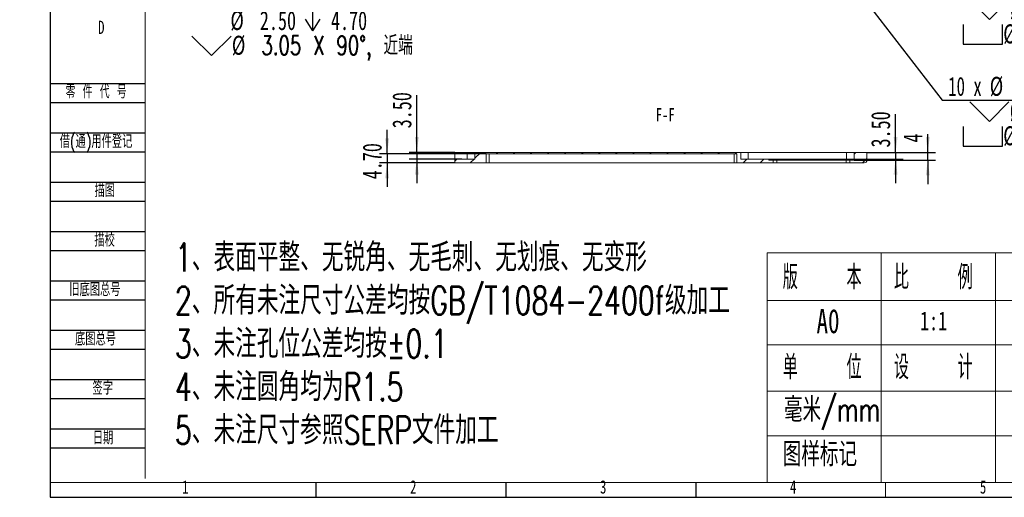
# Model space of a CAD drawing. Header units: millimetres. Extents: x -8 to 916, y -4 to 297.
# Tile 1 of 7: x -8 to 251, y 0 to 126. Entities that reach past the tile are written whole.
import ezdxf

# ---------------------------------------------------------------- set-up
doc = ezdxf.new("R2010")
doc.units = ezdxf.units.MM
for name, color, linetype in [('10', 7, 'Continuous'), ('5', 7, 'Continuous'), ('9', 7, 'Continuous')]:
    doc.layers.add(name, color=color, linetype=linetype)
doc.styles.add('SLDTEXTSTYLE0', font='TXT', dxfattribs={"width": 0.7, "bigfont": 'bigfont'})
doc.styles.add('SLDTEXTSTYLE1', font='TXT', dxfattribs={"width": 0.7})
doc.styles.add('SLDTEXTSTYLE2', font='TXT', dxfattribs={"width": 0.614286, "bigfont": 'bigfont'})
doc.styles.add('SLDTEXTSTYLE3', font='TXT', dxfattribs={"width": 0.566667, "bigfont": 'bigfont'})
doc.styles.add('SLDTEXTSTYLE4', font='TXT', dxfattribs={"width": 0.633333})
doc.styles.add('SLDTEXTSTYLE5', font='TXT', dxfattribs={"width": 0.642857})
doc.styles.add('SLDTEXTSTYLE6', font='TXT', dxfattribs={"width": 0.616667})
doc.styles.add('SLDTEXTSTYLE7', font='TXT', dxfattribs={"width": 0.65})
doc.dimstyles.new('SLDDIMSTYLE2', dxfattribs={"dimtxt": 5, "dimasz": 4.08, "dimexe": 0, "dimexo": 0.0625, "dimgap": 1.25, "dimtad": 0, "dimtih": 1, "dimtoh": 1, "dimlfac": 2, "dimrnd": 1e-09, "dimzin": 4, "dimdsep": 46, "dimtxsty": 'SLDTEXTSTYLE1', "dimblk1": 'NONE', "dimsah": 1, "dimcen": 0, "dimadec": 0, "dimazin": 1, "dimtfac": 1, "dimtmove": 0, "dimatfit": 3, "dimldrblk": 'NONE', "dimfxl": 0, "dimfrac": 2, "dimtolj": 1, "dimtzin": 12, "dimarcsym": 0})
doc.dimstyles.new('SLDDIMSTYLE3', dxfattribs={"dimtxt": 5, "dimasz": 4.08, "dimexe": 0, "dimexo": 0.0625, "dimgap": 1.25, "dimtad": 2, "dimlfac": 2, "dimrnd": 1e-09, "dimzin": 4, "dimdsep": 46, "dimtxsty": 'SLDTEXTSTYLE1', "dimsah": 1, "dimcen": 0.09, "dimadec": 0, "dimazin": 1, "dimtfac": 1, "dimtmove": 0, "dimatfit": 0, "dimfxl": 0, "dimfrac": 2, "dimtolj": 1, "dimtzin": 12, "dimarcsym": 0})
doc.dimstyles.new('SLDDIMSTYLE5', dxfattribs={"dimtxt": 5, "dimasz": 4.08, "dimexe": 0, "dimexo": 0.0625, "dimgap": 1.25, "dimtad": 0, "dimtih": 1, "dimtoh": 1, "dimdec": 6, "dimlfac": 2, "dimrnd": 1e-09, "dimzin": 12, "dimdsep": 46, "dimtxsty": 'SLDTEXTSTYLE1', "dimblk1": 'NONE', "dimsah": 1, "dimcen": 0, "dimadec": 0, "dimazin": 3, "dimtfac": 1, "dimtmove": 0, "dimatfit": 3, "dimldrblk": 'NONE', "dimfxl": 0, "dimfrac": 2, "dimtolj": 1, "dimtzin": 12, "dimarcsym": 0})
doc.dimstyles.new('SLDDIMSTYLE8', dxfattribs={"dimtxt": 5, "dimasz": 4.08, "dimexe": 0, "dimexo": 0.0625, "dimgap": 1.25, "dimtad": 2, "dimlfac": 2, "dimrnd": 1e-09, "dimzin": 12, "dimdsep": 46, "dimtxsty": 'SLDTEXTSTYLE1', "dimsah": 1, "dimcen": 0.09, "dimadec": 0, "dimazin": 3, "dimtfac": 1, "dimtmove": 0, "dimatfit": 0, "dimfxl": 0, "dimfrac": 2, "dimtolj": 1, "dimtzin": 12, "dimarcsym": 0})

# ---------------------------------------------------------------- blocks, each defined once
blk = doc.blocks.new('SW_NOTE_0')
at = {"layer": '10', "color": 0, "attachment_point": 1, "style": 'SLDTEXTSTYLE0'}
for s, insert, char_height in [('1\\M+18141\\M+1955C\\M+196CA\\M+195BD\\M+190AE\\M+18141\\M+19DD9锐\\M+18A70\\M+18141\\M+19DD9\\M+196D1\\M+18E68\\M+18141\\M+19DD9划\\M+18DAD\\M+18141\\M+19DD9变\\M+18C60', (0, 9.55), 7.40833), ('2\\M+18141\\M+18F8A\\M+1974C\\M+196A2\\M+1928D\\M+18EDA\\M+190A1\\M+18CF6\\M+18DB7\\M+18BCF\\M+188C2GB/T1084-2400f级\\M+189C1\\M+18D48', (0, -1.83), 7.40833), ('3\\M+18141\\M+196A2\\M+1928D\\M+18D45\\M+188CA\\M+18CF6\\M+18DB7\\M+18BCF\\M+188C2\\M+1817D0.1', (0, -13.21), 7.4083), ('4\\M+18141\\M+196A2\\M+1928D圆\\M+18A70\\M+18BCF为R1.5', (0, -24.58), 7.4083), ('5\\M+18141\\M+196A2\\M+1928D\\M+18EDA\\M+190A1\\M+18E51\\M+18FC6SERP\\M+195B6\\M+18C8F\\M+189C1\\M+18D48', (0, -35.96), 7.4083)]:
    blk.add_mtext(s, dxfattribs=dict(at, insert=insert, char_height=char_height))
blk = doc.blocks.new('SW_SYMBOL_HOLE_DEPTH')
at = {"layer": '10', "color": 0}
for p, q in [((0, 875), (800, 875)), ((400, 875), (400, 75)), ((100, 555), (400, 75)), ((700, 555), (400, 75))]:
    blk.add_line(p, q, dxfattribs=at)
blk = doc.blocks.new('SW_SYMBOL_HOLE_SINK')
at = {"layer": '10', "color": 0}
for p, q in [((0, 875), (800, 75)), ((800, 75), (1600, 875))]:
    blk.add_line(p, q, dxfattribs=at)
blk = doc.blocks.new('SW_SYMBOL_HOLE_SPOT')
at = {"layer": '10', "color": 0}
for p, q in [((0, 875), (0, 75)), ((1600, 75), (1600, 875)), ((0, 75), (1600, 75))]:
    blk.add_line(p, q, dxfattribs=at)
blk = doc.blocks.new('_D_2')
at = {"layer": '10'}
for p, q in [((209.17, 158.66), (210.59, 157.24)), ((210.59, 157.24), (236.35, 131.48)), ((236.35, 131.48), (282.23, 131.48))]:
    blk.add_line(p, q, dxfattribs=at)
blk.add_solid([(210.59, 157.24), (213.11, 154), (213.83, 154.72)], dxfattribs=at)
at = {"layer": '10', "xscale": 0.006445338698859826, "yscale": 0.006445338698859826, "zscale": 0.006445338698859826}
for name, p in [('SW_SYMBOL_HOLE_DEPTH', (265.71, 131.89)), ('SW_SYMBOL_HOLE_SINK', (242.04, 125.37)), ('SW_SYMBOL_HOLE_SPOT', (240.34, 118.85)), ('SW_SYMBOL_HOLE_DEPTH', (263.3, 118.85))]:
    blk.add_blockref(name, p, dxfattribs=at)
at = {"layer": '10', "char_height": 5, "attachment_point": 1}
for s, insert, style in [('4 x', (237.93, 137.59), 'SLDTEXTSTYLE4'), ('%%c', (246.69, 137.61), 'SLDTEXTSTYLE1'), ('2.20', (254.44, 137.59), 'SLDTEXTSTYLE1'), ('7.25', (273.16, 137.59), 'SLDTEXTSTYLE1'), ('%%c', (252.56, 131.09), 'SLDTEXTSTYLE1'), ('4 X 90°', (260.31, 131.07), 'SLDTEXTSTYLE5'), ('%%c', (250.86, 124.57), 'SLDTEXTSTYLE1'), ('4', (258.61, 124.55), 'SLDTEXTSTYLE1'), ('0.20', (270.75, 124.55), 'SLDTEXTSTYLE1')]:
    blk.add_mtext(s, dxfattribs=dict(at, insert=insert, style=style))
blk = doc.blocks.new('_NONE')
blk = doc.blocks.new('_D_7')
at = {"layer": '10'}
for p, q in [((119.94, 153.76), (94.66, 128.48)), ((121.02, 154.84), (119.94, 153.76)), ((94.66, 128.48), (37.28, 128.48))]:
    blk.add_line(p, q, dxfattribs=at)
blk.add_solid([(119.94, 153.76), (116.7, 151.24), (117.42, 150.52)], dxfattribs=at)
at = {"layer": '10', "xscale": 0.006445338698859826, "yscale": 0.006445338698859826, "zscale": 0.006445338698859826}
for name, p in [('SW_SYMBOL_HOLE_DEPTH', (74.96, 128.89)), ('SW_SYMBOL_HOLE_DEPTH', (66.43, 122.37)), ('SW_SYMBOL_HOLE_SINK', (37.28, 115.85))]:
    blk.add_blockref(name, p, dxfattribs=at)
at = {"layer": '10', "char_height": 5, "attachment_point": 1}
for s, insert, style in [('4 x  M3 - 6H', (45.46, 134.59), 'SLDTEXTSTYLE6'), ('6', (82.4, 134.59), 'SLDTEXTSTYLE1'), ('%%c', (47.41, 128.09), 'SLDTEXTSTYLE1'), ('2.50', (55.16, 128.07), 'SLDTEXTSTYLE1'), ('4.70', (73.88, 128.07), 'SLDTEXTSTYLE1'), ('3.05 X 90\\M+1818B, \\M+18BDF\\M+1925B', (55.56, 121.55), 'SLDTEXTSTYLE0'), ('%%c', (47.8, 121.57), 'SLDTEXTSTYLE1')]:
    blk.add_mtext(s, dxfattribs=dict(at, insert=insert, style=style))
blk = doc.blocks.new('_D_14')
at = {"layer": '10'}
for p, q in [((202.17, 146.79), (203.7, 144.81)), ((203.7, 144.81), (234.77, 104.63)), ((234.77, 104.63), (283.81, 104.63))]:
    blk.add_line(p, q, dxfattribs=at)
blk.add_solid([(203.7, 144.81), (205.79, 141.27), (206.59, 141.9)], dxfattribs=at)
at = {"layer": '10', "xscale": 0.006445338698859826, "yscale": 0.006445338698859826, "zscale": 0.006445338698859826}
for name, p in [('SW_SYMBOL_HOLE_SINK', (242.04, 98.52)), ('SW_SYMBOL_HOLE_SPOT', (240.34, 92)), ('SW_SYMBOL_HOLE_DEPTH', (263.31, 92))]:
    blk.add_blockref(name, p, dxfattribs=at)
at = {"layer": '10', "char_height": 5, "attachment_point": 1}
for s, insert, style in [('10 x', (236.35, 110.74), 'SLDTEXTSTYLE7'), ('%%c', (247.3, 110.76), 'SLDTEXTSTYLE1'), ('2.70 \\M+18AAE\\M+19153贯\\M+190FA', (255.06, 110.74), 'SLDTEXTSTYLE0'), ('%%c', (252.56, 104.24), 'SLDTEXTSTYLE1'), ('5 X 90°', (260.31, 104.22), 'SLDTEXTSTYLE5'), ('%%c', (250.86, 97.72), 'SLDTEXTSTYLE1'), ('5', (258.61, 97.7), 'SLDTEXTSTYLE1'), ('3.85', (270.75, 97.7), 'SLDTEXTSTYLE1')]:
    blk.add_mtext(s, dxfattribs=dict(at, insert=insert, style=style))
blk = doc.blocks.new('_D_25')
at = {"layer": '10'}
for p, q in [((88.66, 90.44), (88.66, 96.79)), ((114.73, 90.44), (86.66, 90.44)), ((88.66, 90.44), (88.66, 88.09)), ((106.48, 88.09), (86.66, 88.09)), ((88.66, 88.09), (88.66, 81.74))]:
    blk.add_line(p, q, dxfattribs=at)
for points in [[(88.66, 90.44), (89.17, 94.52), (88.15, 94.52)], [(88.66, 88.09), (88.15, 84.01), (89.17, 84.01)]]:
    blk.add_solid(points, dxfattribs=at)
at = {"layer": '10', "insert": (82.21, 83.76), "char_height": 5, "attachment_point": 1, "rotation": 90, "style": 'SLDTEXTSTYLE1'}
blk.add_mtext('4.70', dxfattribs=at)
blk = doc.blocks.new('_D_26')
at = {"layer": '10'}
for p, q in [((222.51, 90.84), (222.51, 100.92)), ((214.98, 90.84), (224.51, 90.84)), ((222.51, 90.84), (222.51, 89.09)), ((211.58, 89.09), (224.51, 89.09)), ((222.51, 89.09), (222.51, 82.74))]:
    blk.add_line(p, q, dxfattribs=at)
for points in [[(222.51, 90.84), (223.02, 94.92), (222, 94.92)], [(222.51, 89.09), (222, 85.01), (223.02, 85.01)]]:
    blk.add_solid(points, dxfattribs=at)
at = {"layer": '10', "insert": (216.06, 92.14), "char_height": 5, "attachment_point": 1, "rotation": 90, "style": 'SLDTEXTSTYLE1'}
blk.add_mtext('3.50', dxfattribs=at)
blk = doc.blocks.new('_D_27')
at = {"layer": '10'}
for p, q in [((230.98, 90.84), (230.98, 95.64)), ((214.98, 90.84), (232.98, 90.84)), ((230.98, 88.84), (230.98, 90.84)), ((211.58, 88.84), (232.98, 88.84)), ((230.98, 88.84), (230.98, 82.49))]:
    blk.add_line(p, q, dxfattribs=at)
for points in [[(230.98, 90.84), (231.49, 94.92), (230.47, 94.92)], [(230.98, 88.84), (230.47, 84.76), (231.49, 84.76)]]:
    blk.add_solid(points, dxfattribs=at)
at = {"layer": '10', "insert": (224.54, 93.44), "char_height": 5, "attachment_point": 1, "rotation": 90, "style": 'SLDTEXTSTYLE1'}
blk.add_mtext('4', dxfattribs=at)
blk = doc.blocks.new('_D_28')
at = {"layer": '10'}
for p, q in [((96.48, 90.84), (96.48, 105.96)), ((106.48, 90.84), (94.48, 90.84)), ((96.48, 90.84), (96.48, 89.09)), ((108.31, 89.09), (94.48, 89.09)), ((96.48, 89.09), (96.48, 82.74))]:
    blk.add_line(p, q, dxfattribs=at)
for points in [[(96.48, 90.84), (96.99, 94.92), (95.97, 94.92)], [(96.48, 89.09), (95.97, 85.01), (96.99, 85.01)]]:
    blk.add_solid(points, dxfattribs=at)
at = {"layer": '10', "insert": (90.04, 97.19), "char_height": 5, "attachment_point": 1, "rotation": 90, "style": 'SLDTEXTSTYLE1'}
blk.add_mtext('3.50', dxfattribs=at)

msp = doc.modelspace()

# ---------------------------------------------------------------- hatches: boundary and pattern name
at = {"linetype": 'Continuous', "lineweight": 0}
h = msp.add_hatch(dxfattribs=at)
h.set_pattern_fill('ANSI31', angle=3e-322, style=0)
h.paths.add_polyline_path([(114.73142412, 90.43556551), (180.73142412, 90.43556551), (180.73142412, 88.08556551), (190.28142412, 88.08556551), (190.28142412, 88.83556551), (189.18142412, 88.83556551), (189.18142412, 89.08556551), (181.73142412, 89.08556551), (181.73142412, 90.83556551), (111.73142412, 90.83556551), (111.73142412, 89.08556551), (106.48142412, 89.08556551), (106.48142412, 88.08556551), (114.73142412, 88.08556551)], flags=0)
h = msp.add_hatch(dxfattribs=at)
h.set_pattern_fill('ANSI31', angle=3e-322, style=0)
edge = h.paths.add_edge_path(flags=0)
edge.add_line((211.58142412, 90.83556551), (211.58142412, 88.83556551))
edge.add_line((211.58142412, 88.83556551), (210.48142412, 88.83556551))
edge.add_line((210.48142412, 88.83556551), (210.48142412, 88.08556551))
edge.add_line((210.48142412, 88.08556551), (214.23142412, 88.08556551))
edge.add_arc((214.23142412, 88.83556551), 0.75, 270, 360)
edge.add_line((214.98142412, 88.83556551), (214.98142412, 90.83556551))
edge.add_line((214.98142412, 90.83556551), (211.58142412, 90.83556551))

# ---------------------------------------------------------------- linework, layer by layer
at = {"color": 7, "linetype": 'Continuous', "lineweight": 15}
for p, q in [((109.73142413, 90.83556557), (106.48142406, 90.83556557)), ((106.48142406, 90.83556557), (106.48142406, 89.08556551)), ((109.73142413, 89.08556551), (109.73142413, 90.83556557)), ((109.73142413, 90.83556557), (111.73142399, 90.83556557)), ((111.73142399, 89.08556551), (111.73142399, 90.83556557)), ((111.73142399, 90.83556557), (181.73142569, 90.83556557)), ((181.73142569, 90.83556557), (181.73142569, 89.08556551)), ((181.73142569, 90.83556557), (183.73142229, 90.83556557)), ((183.73142229, 90.83556557), (183.73142229, 89.08556551)), ((209.58142774, 90.83556557), (183.73142229, 90.83556557)), ((209.58142774, 89.08556551), (209.58142774, 90.83556557)), ((209.58142774, 90.83556557), (211.58142434, 90.83556557)), ((211.58142434, 90.83556557), (214.98142229, 90.83556557)), ((211.58142434, 88.8355655), (211.58142434, 90.83556557)), ((214.98142229, 90.83556557), (214.98142229, 88.8355655)), ((106.48142406, 88.08556546), (106.48142406, 89.08556551)), ((111.73142399, 89.08556551), (106.48142406, 89.08556551)), ((114.73142402, 90.43556555), (114.73142402, 88.08556546)), ((180.73142366, 90.43556555), (114.73142402, 90.43556555)), ((115.48142367, 90.43556555), (115.48142367, 88.08556546)), ((179.98142587, 88.08556546), (179.98142587, 90.43556555)), ((180.73142366, 88.08556546), (180.73142366, 90.43556555)), ((189.18142514, 89.08556551), (181.73142569, 89.08556551)), ((189.18142514, 89.08556551), (189.18142514, 88.8355655)), ((189.18142514, 89.08556551), (190.18142716, 89.08556551)), ((190.28142141, 88.8355655), (189.18142514, 88.8355655)), ((190.18142716, 89.08556551), (190.18142716, 88.8355655)), ((210.58142231, 89.08556551), (190.18142716, 89.08556551)), ((190.28142141, 88.8355655), (190.28142141, 88.08556546)), ((190.28142141, 88.8355655), (191.28142343, 88.8355655)), ((191.28142343, 88.8355655), (191.28142343, 88.08556546)), ((191.28142343, 88.8355655), (209.48142604, 88.8355655)), ((209.48142604, 88.08556546), (209.48142604, 88.8355655)), ((209.48142604, 88.8355655), (210.48142062, 88.8355655)), ((210.48142062, 88.08556546), (210.48142062, 88.8355655)), ((211.58142434, 88.8355655), (210.48142062, 88.8355655)), ((210.58142231, 88.8355655), (210.58142231, 89.08556551)), ((210.58142231, 89.08556551), (211.58142434, 89.08556551)), ((114.73142402, 88.08556546), (106.48142406, 88.08556546)), ((115.48142367, 88.08556546), (114.73142402, 88.08556546)), ((115.48142367, 88.08556546), (179.98142587, 88.08556546)), ((180.73142366, 88.08556546), (179.98142587, 88.08556546)), ((190.28142141, 88.08556546), (180.73142366, 88.08556546)), ((191.28142343, 88.08556546), (190.28142141, 88.08556546)), ((191.28142343, 88.08556546), (209.48142604, 88.08556546)), ((210.48142062, 88.08556546), (209.48142604, 88.08556546)), ((214.23142449, 88.08556546), (210.48142062, 88.08556546))]:
    msp.add_line(p, q, dxfattribs=at)
msp.add_arc((214.23142412, 88.83556551), 0.75, 270, 0, dxfattribs=at)
at = {"layer": '10', "color": 7}
for p, q in [((0, 109), (25, 109)), ((0, 104), (25, 104)), ((0, 96), (25, 96)), ((0, 91), (25, 91)), ((0, 83), (25, 83)), ((0, 78), (25, 78)), ((0, 70), (25, 70)), ((0, 65), (25, 65)), ((0, 57), (25, 57)), ((0, 52), (25, 52)), ((0, 44), (25, 44)), ((0, 39), (25, 39)), ((0, 31), (25, 31)), ((0, 26), (25, 26)), ((0, 18), (25, 18)), ((0, 13), (25, 13))]:
    msp.add_line(p, q, dxfattribs=at)
at = {"layer": '10', "lineweight": 15}
for p, q in [((188.67854555, 64.4299422), (188.67854555, 3.8961968)), ((188.67854555, 64.4299422), (415, 64.4299422)), ((218.71306093, 64.4299422), (218.71306093, 3.8961968)), ((248.82480443, 64.4299422), (248.82480443, 3.8961968)), ((188.67854555, 51.80985576), (415, 51.80985576)), ((188.67854555, 40.19233422), (415, 40.19233422)), ((188.67854555, 27.93177504), (415, 27.93177504)), ((188.67854555, 16.20972922), (415, 16.20972922))]:
    msp.add_line(p, q, dxfattribs=at)
at = {"layer": '5', "color": 7, "lineweight": 15}
for p, q in [((25, 292), (25, 5)), ((0, 3.8961968), (415, 3.8961968))]:
    msp.add_line(p, q, dxfattribs=at)
at = {"layer": '5'}
for p, q in [((70, 0), (70, 3.8961968)), ((120, 0), (120, 3.8961968)), ((170, 0), (170, 3.8961968))]:
    msp.add_line(p, q, dxfattribs=at)
at = {"layer": '5', "lineweight": 15}
msp.add_line((219.8705406, 0), (219.8705406, 3.8961968), dxfattribs=at)
at = {"layer": '9', "color": 7}
for p, q in [((0, 297), (0, 0)), ((0, 0), (420, 0))]:
    msp.add_line(p, q, dxfattribs=at)

# ---------------------------------------------------------------- block references
at = {"layer": '10'}
msp.add_blockref('SW_NOTE_0', (32.80506805, 57.3718725), dxfattribs=at)

# ---------------------------------------------------------------- texts
for s, insert, char_height, attachment_point, style in [('D', (13.42968752, 125.54267083), 3.5, 2, 'SLDTEXTSTYLE1'), ('F-F', (161.86649343, 102.4973028), 3.5, 2, 'SLDTEXTSTYLE1'), ('\\M+194C5    \\M+1967B', (192.8072974, 61.15707779), 6.35, 1, 'SLDTEXTSTYLE3'), ('\\M+194E4    \\M+197E1', (222.06138843, 61.15707779), 6.35, 1, 'SLDTEXTSTYLE3'), ('A0', (201.70317701, 49.58303303), 6.35, 1, 'SLDTEXTSTYLE1'), ('1:1', (228.93655342, 48.97210804), 5, 1, 'SLDTEXTSTYLE1'), ('单    \\M+188CA', (192.81905628, 37.45105451), 6.35, 1, 'SLDTEXTSTYLE3'), ('设    计', (222.06138843, 37.45105451), 6.35, 1, 'SLDTEXTSTYLE3'), ('\\M+19F7C\\M+195C4/mm', (193.12954974, 26.27718051), 6.35, 1, 'SLDTEXTSTYLE0'), ('图样标记', (192.8072974, 14.48697133), 6.35, 1, 'SLDTEXTSTYLE0'), ('1', (35.54444444, 4.48642786), 3.5, 2, 'SLDTEXTSTYLE1'), ('2', (95.54444444, 4.48642786), 3.5, 2, 'SLDTEXTSTYLE1'), ('3', (145.54444444, 4.48642786), 3.5, 2, 'SLDTEXTSTYLE1'), ('4', (195.54444444, 4.48642786), 3.5, 2, 'SLDTEXTSTYLE1'), ('5', (245.54444444, 4.48642786), 3.5, 2, 'SLDTEXTSTYLE1')]:
    msp.add_mtext(s, dxfattribs=dict(at, insert=insert, char_height=char_height, attachment_point=attachment_point, style=style))
at = {"layer": '10', "color": 7, "char_height": 3.5}
for s, insert, attachment_point, style in [('\\M+197EB \\M+18C8F \\M+191E3 \\M+18D86', (4.02312428, 108.59475302), 1, 'SLDTEXTSTYLE2'), ('\\M+18ED8(\\M+192CA)\\M+19770\\M+18C8F\\M+1936F记', (2.47374903, 95.49917644), 1, 'SLDTEXTSTYLE0'), ('\\M+19560图', (14.33020837, 82.55253171), 2, 'SLDTEXTSTYLE0'), ('\\M+19560\\M+18D5A', (14.29769963, 69.51705744), 2, 'SLDTEXTSTYLE0'), ('\\M+18B8C\\M+192EA图总\\M+18D86', (4.9999997, 56.48751639), 1, 'SLDTEXTSTYLE0'), ('\\M+192EA图总\\M+18D86', (6.49999995, 43.48633811), 1, 'SLDTEXTSTYLE0'), ('签\\M+18E9A', (13.80386712, 30.53690136), 2, 'SLDTEXTSTYLE0'), ('\\M+193FA\\M+18AFA', (13.88103744, 17.4367573), 2, 'SLDTEXTSTYLE0')]:
    msp.add_mtext(s, dxfattribs=dict(at, insert=insert, attachment_point=attachment_point, style=style))

# ---------------------------------------------------------------- dimensions: what is measured, and where the dimension line sits
at = {"layer": '10'}
for p1, p2, text, picture, middle in [((209.17437601, 158.65908599), (210.58847223, 157.24475509), '4 x <> {\\fGDT;x} 7.25\\P{\\fGDT;w}%%c 4 X 90°\\P{\\fGDT;v}%%c 4 {\\fGDT;x} 0.20', '_D_2', (260.08349987, 127.88715796)), ((202.16678492, 146.79077184), (203.69606332, 144.81306925), '10 x <> 完全贯穿\\P{\\fGDT;w}%%c 5 X 90°\\P{\\fGDT;v}%%c 5 {\\fGDT;x} 3.85', '_D_14', (260.08349987, 101.03724266))]:
    dim = msp.add_diameter_dim_2p(p1=p1, p2=p2, text=text, dimstyle='SLDDIMSTYLE2', dxfattribs=at)
    dim.commit()
    dim.dimension.update_dxf_attribs({"geometry": picture, "text_midpoint": middle, "dimtype": 163})
dim = msp.add_diameter_dim_2p(p1=(121.02054718, 154.84113532), p2=(119.94230106, 153.76270576), text='4 x  M3 - 6H {\\fGDT;x} 6\\P%%c 2.50 {\\fGDT;x} 4.70\\P{\\fGDT;w}%%c 3.05 X 90°, 近端', dimstyle='SLDDIMSTYLE5', override={"dimpost": '<>'}, dxfattribs=at)
dim.commit()
dim.dimension.update_dxf_attribs({"geometry": '_D_7', "text_midpoint": (65.18111267, 124.88475599), "dimtype": 163})
for base, p1, p2, dimstyle, picture, middle in [((96.48142412, 89.08556551), (106.48142412, 90.83556551), (108.30642412, 89.08556551), 'SLDDIMSTYLE3', '_D_28', (96.48142412, 101.57098237)), ((222.50834452, 89.08556551), (214.98142412, 90.83556551), (211.58142412, 89.08556551), 'SLDDIMSTYLE3', '_D_26', (222.50834452, 96.53036219)), ((88.65916115, 88.08556551), (114.73142412, 90.43556551), (106.48142412, 88.08556551), 'SLDDIMSTYLE3', '_D_25', (88.65916115, 88.13977916)), ((230.98142412, 90.83556551), (211.58142412, 88.83556551), (214.98142412, 90.83556551), 'SLDDIMSTYLE8', '_D_27', (230.98142412, 94.53855903))]:
    dim = msp.add_linear_dim(base=base, p1=p1, p2=p2, angle=90, dimstyle=dimstyle, dxfattribs=at)
    dim.commit()
    dim.dimension.update_dxf_attribs({"geometry": picture, "text_midpoint": middle, "dimtype": 160})

doc.saveas('drawing.dxf')
